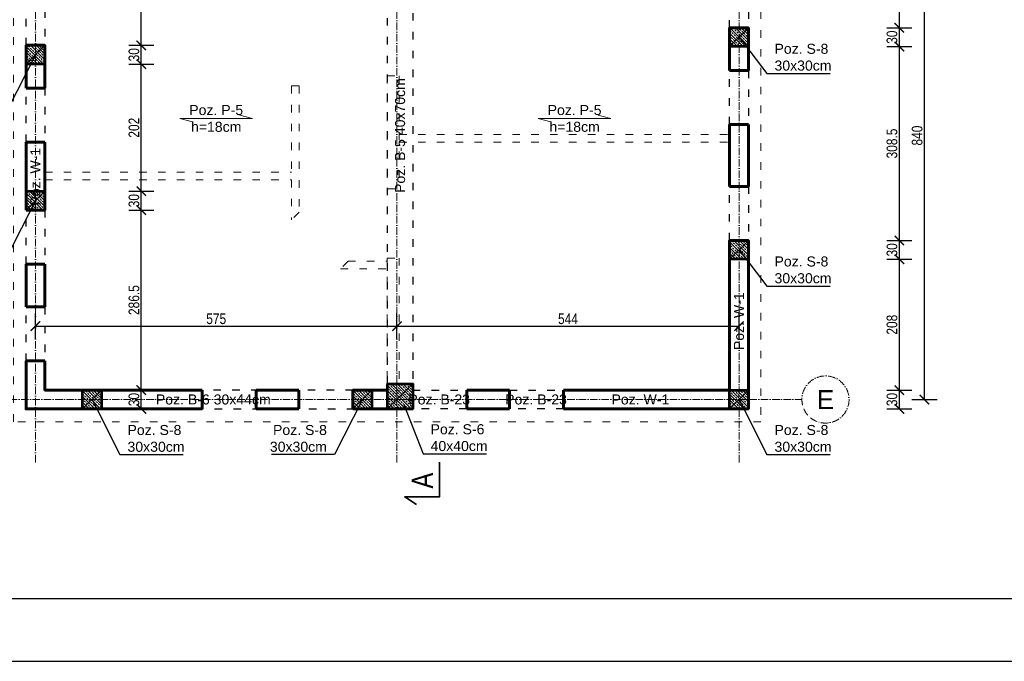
# Model space of a CAD drawing. Header units: inches. Extents: x 201967 to 338763, y -32705 to 30884.
# Tile 135 of 236: x 320946 to 322512, y 2834 to 3855. Entities that reach past the tile are written whole.
import ezdxf
from ezdxf.enums import TextEntityAlignment as Align

# ---------------------------------------------------------------- set-up
doc = ezdxf.new("R2010")
doc.units = ezdxf.units.IN
doc.header["$MEASUREMENT"] = 0
doc.linetypes.add('ACAD_ISO03W100', pattern=[30, 12, -18])
doc.linetypes.add('ACAD_ISO10W100', pattern=[18, 12, -3, 0, -3])
for name, color, linetype, lineweight in [('01 a1 KONSTRUKCJA żelebet', 200, 'Continuous', 53), ('01 b KONSTRUKCJA belki', 92, 'ACAD_ISO03W100', 30), ('01h1 KONSTRUKCJA pozycje stropy', 253, 'Continuous', 13), ('01h2 KONSTRUKCJA pozycje belki', 254, 'Continuous', 13), ('01h3 KONSTRUKCJA pozycje słupy', 252, 'Continuous', 13), ('02 b ściany dziłowe cienkie', 6, 'ACAD_ISO03W100', 13), ('11 OSIE ściany', 2, 'ACAD_ISO10W100', 5), ('90 WYMIAR', 155, 'Continuous', 9), ('91 PRZEKROJE', 7, 'Continuous', 35), ('_proj_SCHODY', 2, 'Continuous', 9), ('MURY konstrukcyjne', 70, 'Continuous', 60)]:
    doc.layers.add(name, color=color, linetype=linetype, lineweight=lineweight)
doc.styles.add('100 arial', font='arial.ttf', dxfattribs={"width": 0.8, "height": 17})
doc.styles.add('arialcce', font='arial.ttf')
doc.styles.add('OPIS', font='arial.ttf')
doc.styles.add('RomanS', font='romans.shx')
doc.dimstyles.new('100', dxfattribs={"dimscale": 10, "dimtxt": 17, "dimasz": 1.5, "dimexe": 2, "dimexo": 2, "dimgap": 0.3, "dimtad": 1, "dimdec": 1, "dimrnd": 0.5, "dimdsep": 46, "dimtxsty": '100 arial', "dimblk": 'ARCHTICK', "dimcen": 10, "dimclrd": 256, "dimclre": 256, "dimclrt": 256, "dimadec": 0, "dimazin": 0, "dimtfac": 1, "dimtdec": 1, "dimtix": 1, "dimtmove": 1, "dimatfit": 3, "dimfxl": 2, "dimfxlon": 1, "dimtolj": 1, "dimarcsym": 0})
doc.dimstyles.new('DIM100txt12', dxfattribs={"dimtxt": 12, "dimasz": 1.05, "dimexe": 0, "dimexo": 8, "dimgap": 4, "dimtad": 1, "dimdec": 7, "dimrnd": 0.5, "dimdsep": 46, "dimtxsty": 'RomanS', "dimblk1": 'DIM', "dimblk2": 'DIM', "dimsah": 1, "dimcen": 0.09, "dimse1": 1, "dimse2": 1, "dimclrt": 256, "dimadec": 1, "dimazin": 0, "dimtfac": 1, "dimtdec": 7, "dimtix": 1, "dimtofl": 0, "dimtmove": 2, "dimatfit": 3, "dimfxl": 1, "dimtolj": 1, "dimtzin": 0, "dimarcsym": 0})
pattern_1 = [(45, (0, -25), (-4.490128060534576, 4.490128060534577), []), (45, (4.490130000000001, -25), (-4.490128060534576, 4.490128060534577), [3.175, -1.5875])]

# ---------------------------------------------------------------- blocks, each defined once
blk = doc.blocks.new('1 osie 2 część BPPZ')
at = {"layer": '11 OSIE ściany'}
for p, q in [((0, -2740), (0, 100)), ((575, -2740), (575, 100)), ((1119, -2740), (1119, 100)), ((-95.33901275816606, -2640), (1219, -2640))]:
    blk.add_line(p, q, dxfattribs=at)
blk.add_circle((1256.5, -2640), 37.5, dxfattribs=at)
at = {"layer": '11 OSIE ściany', "style": 'arialcce'}
blk.add_text('E', height=30, dxfattribs=at).set_placement((1256.5, -2640), align=Align.MIDDLE_CENTER)
blk = doc.blocks.new('*U1171')
at = {"lineweight": 5, "ltscale": 0.25}
h = blk.add_hatch(dxfattribs=at)
h.set_pattern_fill('ANSI33', color=5, style=0)
h.set_pattern_definition(pattern_1)
h.paths.add_polyline_path([(0, 0), (-2.131628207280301e-15, -40), (40, -40), (40, 0)])
blk.add_lwpolyline([(0, 0), (-2.131628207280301e-15, -40), (40, -40), (40, 0)], close=True)
at = {"layer": 'Defpoints'}
blk.add_line((0, 0), (40, -40), dxfattribs=at)
blk = doc.blocks.new('*U1121')
at = {"lineweight": 5, "ltscale": 0.25}
h = blk.add_hatch(dxfattribs=at)
h.set_pattern_fill('ANSI33', color=5, style=0)
h.set_pattern_definition(pattern_1)
h.paths.add_polyline_path([(0, 0), (-7.105427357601e-16, -30), (30, -30), (30, 0)])
blk.add_lwpolyline([(0, 0), (-7.105427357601e-16, -30), (30, -30), (30, 0)], close=True)
at = {"layer": 'Defpoints'}
blk.add_line((0, 0), (30, -30), dxfattribs=at)
blk = doc.blocks.new('1 słupy parter rozbudowa 2 częśc')
at = {"layer": '01 b KONSTRUKCJA belki'}
for points in [[(600, -2615), (560, -2615), (560, -1815.003734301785), (600, -1815.003734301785)], [(104.9999999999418, -2655), (504.9999999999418, -2655), (504.9999999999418, -2625), (104.9999999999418, -2625)]]:
    blk.add_lwpolyline(points, close=True, dxfattribs=at)
at = {"layer": '01 a1 KONSTRUKCJA żelebet', "xscale": -1, "rotation": 180}
for name, p in [('*U1121', (1104, -2078.433097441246)), ('*U1121', (-15.00000000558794, -2106.39903238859)), ('*U1121', (-15.000000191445, -2338.552187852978)), ('*U1121', (1104, -2416.830752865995)), ('*U1171', (560, -2655)), ('*U1121', (74.99999999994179, -2655)), ('*U1121', (504.9999999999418, -2655)), ('*U1121', (1104, -2655))]:
    blk.add_blockref(name, p, dxfattribs=at)
blk = doc.blocks.new('_ARCHTICK')
at = {"color": 0, "linetype": 'ByBlock', "const_width": 0.15}
blk.add_lwpolyline([(-0.5, -0.5), (0.5, 0.5)], dxfattribs=at)
blk = doc.blocks.new('*D1151')
at = {"layer": '90 WYMIAR', "lineweight": -2, "transparency": 16777216}
for p, q in [((320971.5205435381, 3347.644579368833), (320971.5205435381, 3387.644579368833)), ((321546.5205435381, 3347.644579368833), (321546.5205435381, 3387.644579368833)), ((320971.5205435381, 3367.644579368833), (321546.5205435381, 3367.644579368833))]:
    blk.add_line(p, q, dxfattribs=at)
at = {"layer": 'Defpoints', "color": 0, "transparency": 16777216}
for p in [(321546.5205435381, 3367.644579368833), (320971.5205435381, 3250.869279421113), (321546.5205435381, 3250.431812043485)]:
    blk.add_point(p, dxfattribs=at)
at = {"layer": '90 WYMIAR', "lineweight": -2, "transparency": 16777216, "xscale": 15, "yscale": 15, "zscale": 15, "rotation": 180}
blk.add_blockref('_ARCHTICK', (320971.5205435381, 3367.644579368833), dxfattribs=at)
at = {"layer": '90 WYMIAR', "lineweight": -2, "transparency": 16777216, "xscale": 15, "yscale": 15, "zscale": 15}
blk.add_blockref('_ARCHTICK', (321546.5205435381, 3367.644579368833), dxfattribs=at)
at = {"layer": '90 WYMIAR', "transparency": 16777216, "insert": (321259.0205435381, 3379.289531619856), "char_height": 17, "attachment_point": 5, "style": '100 arial'}
blk.add_mtext('\\A1;575', dxfattribs=at)
blk = doc.blocks.new('*D1152')
at = {"layer": '90 WYMIAR', "lineweight": -2, "transparency": 16777216}
for p, q in [((321546.5205435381, 3347.644579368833), (321546.5205435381, 3387.644579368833)), ((322090.5402166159, 3347.644579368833), (322090.5402166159, 3387.644579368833)), ((321546.5205435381, 3367.644579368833), (322090.5402166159, 3367.644579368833))]:
    blk.add_line(p, q, dxfattribs=at)
at = {"layer": 'Defpoints', "color": 0, "transparency": 16777216}
for p in [(322090.5402166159, 3367.644579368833), (322090.5402166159, 3265.431812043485), (321546.5205435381, 3250.431812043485)]:
    blk.add_point(p, dxfattribs=at)
at = {"layer": '90 WYMIAR', "lineweight": -2, "transparency": 16777216, "xscale": 15, "yscale": 15, "zscale": 15, "rotation": 180}
blk.add_blockref('_ARCHTICK', (321546.5205435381, 3367.644579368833), dxfattribs=at)
at = {"layer": '90 WYMIAR', "lineweight": -2, "transparency": 16777216, "xscale": 15, "yscale": 15, "zscale": 15}
blk.add_blockref('_ARCHTICK', (322090.5402166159, 3367.644579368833), dxfattribs=at)
at = {"layer": '90 WYMIAR', "transparency": 16777216, "insert": (321818.530380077, 3379.289531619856), "char_height": 17, "attachment_point": 5, "style": '100 arial'}
blk.add_mtext('\\A1;544', dxfattribs=at)
blk = doc.blocks.new('*U1185')
at = {"layer": '91 PRZEKROJE'}
blk.add_lwpolyline([(-8832.033507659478, 15694.43516919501), (-8887.033507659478, 15694.43516919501), (-8887.033507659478, 15749.43516919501), (-8899.335664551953, 15730.5942723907)], dxfattribs=at)
at = {"layer": '91 PRZEKROJE', "color": 2, "insert": (-8873.886768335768, 15738.39539254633), "char_height": 34, "attachment_point": 1, "style": '100 arial'}
blk.add_mtext_dynamic_manual_height_columns('A', width=64.0781552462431, gutter_width=85, heights=[0], dxfattribs=at)
blk = doc.blocks.new('1 przekroje jagielońska')
at = {"layer": '91 PRZEKROJE', "rotation": 90}
blk.add_blockref('*U1185', (15217.87724289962, 6092.169170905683), dxfattribs=at)
blk = doc.blocks.new('DIM')
for p, q in [((7.275957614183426e-12, -13.00000000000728), (7.275957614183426e-12, 12.99999999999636)), ((8.000000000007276, -7.275957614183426e-12), (-7.999999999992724, -7.275957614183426e-12))]:
    blk.add_line(p, q)
at = {"const_width": 1.714285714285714}
blk.add_lwpolyline([(5.714285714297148, 5.714285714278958), (-5.71428571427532, -5.71428571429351)], dxfattribs=at)
blk = doc.blocks.new('*D1733')
at = {"layer": '90 WYMIAR', "lineweight": -2, "transparency": 16777216}
for p, q in [((322365.5205435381, 4090.869279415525), (322405.5205435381, 4090.869279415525)), ((322385.5205435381, 3250.869279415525), (322385.5205435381, 4090.869279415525)), ((322365.5205435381, 3250.869279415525), (322405.5205435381, 3250.869279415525))]:
    blk.add_line(p, q, dxfattribs=at)
at = {"layer": 'Defpoints', "color": 0, "transparency": 16777216}
for p in [(322190.5205435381, 4090.869279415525), (322385.5205435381, 4090.869279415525), (322190.5205435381, 3250.869279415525)]:
    blk.add_point(p, dxfattribs=at)
at = {"layer": '90 WYMIAR', "lineweight": -2, "transparency": 16777216, "xscale": 15, "yscale": 15, "zscale": 15}
for p, rotation in [((322385.5205435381, 4090.869279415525), 90), ((322385.5205435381, 3250.869279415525), 270)]:
    blk.add_blockref('_ARCHTICK', p, dxfattribs=dict(at, rotation=rotation))
at = {"layer": '90 WYMIAR', "transparency": 16777216, "insert": (322373.8408027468, 3670.869279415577), "char_height": 17, "attachment_point": 5, "rotation": 90, "style": '100 arial'}
blk.add_mtext('\\A1;840', dxfattribs=at)
blk = doc.blocks.new('*D1745')
at = {"layer": '90 WYMIAR', "lineweight": -2, "transparency": 16777216}
for p, q in [((322325.5205435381, 3265.869279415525), (322365.5205435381, 3265.869279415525)), ((322345.5205435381, 3235.869279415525), (322345.5205435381, 3265.869279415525)), ((322325.5205435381, 3235.869279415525), (322365.5205435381, 3235.869279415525))]:
    blk.add_line(p, q, dxfattribs=at)
at = {"layer": 'Defpoints', "color": 0, "transparency": 16777216}
for p in [(322105.5205435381, 3265.869279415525), (322345.5205435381, 3265.869279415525), (322105.5205435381, 3235.869279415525)]:
    blk.add_point(p, dxfattribs=at)
at = {"layer": '90 WYMIAR', "lineweight": -2, "transparency": 16777216, "xscale": 15, "yscale": 15, "zscale": 15}
for p, rotation in [((322345.5205435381, 3265.869279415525), 90), ((322345.5205435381, 3235.869279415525), 270)]:
    blk.add_blockref('_ARCHTICK', p, dxfattribs=dict(at, rotation=rotation))
at = {"layer": '90 WYMIAR', "transparency": 16777216, "insert": (322333.8350046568, 3250.869279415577), "char_height": 17, "attachment_point": 5, "rotation": 90, "style": '100 arial'}
blk.add_mtext('\\A1;30', dxfattribs=at)
blk = doc.blocks.new('*D1746')
at = {"layer": '90 WYMIAR', "lineweight": -2, "transparency": 16777216}
for p, q in [((322325.5205435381, 3474.03852654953), (322365.5205435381, 3474.03852654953)), ((322345.5205435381, 3265.869279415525), (322345.5205435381, 3474.03852654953)), ((322325.5205435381, 3265.869279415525), (322365.5205435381, 3265.869279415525))]:
    blk.add_line(p, q, dxfattribs=at)
at = {"layer": 'Defpoints', "color": 0, "transparency": 16777216}
for p in [(322090.5205435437, 3474.03852654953), (322345.5205435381, 3474.03852654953), (322105.5205435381, 3265.869279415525)]:
    blk.add_point(p, dxfattribs=at)
at = {"layer": '90 WYMIAR', "lineweight": -2, "transparency": 16777216, "xscale": 15, "yscale": 15, "zscale": 15}
for p, rotation in [((322345.5205435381, 3474.03852654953), 90), ((322345.5205435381, 3265.869279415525), 270)]:
    blk.add_blockref('_ARCHTICK', p, dxfattribs=dict(at, rotation=rotation))
at = {"layer": '90 WYMIAR', "transparency": 16777216, "insert": (322333.8408027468, 3369.953902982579), "char_height": 17, "attachment_point": 5, "rotation": 90, "style": '100 arial'}
blk.add_mtext('\\A1;208', dxfattribs=at)
blk = doc.blocks.new('*D1747')
at = {"layer": '90 WYMIAR', "lineweight": -2, "transparency": 16777216}
for p, q in [((322325.5205435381, 3504.03852654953), (322365.5205435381, 3504.03852654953)), ((322345.5205435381, 3474.03852654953), (322345.5205435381, 3504.03852654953)), ((322325.5205435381, 3474.03852654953), (322365.5205435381, 3474.03852654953))]:
    blk.add_line(p, q, dxfattribs=at)
at = {"layer": 'Defpoints', "color": 0, "transparency": 16777216}
for p in [(322090.5205435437, 3504.03852654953), (322345.5205435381, 3504.03852654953), (322090.5205435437, 3474.03852654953)]:
    blk.add_point(p, dxfattribs=at)
at = {"layer": '90 WYMIAR', "lineweight": -2, "transparency": 16777216, "xscale": 15, "yscale": 15, "zscale": 15}
for p, rotation in [((322345.5205435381, 3504.03852654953), 90), ((322345.5205435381, 3474.03852654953), 270)]:
    blk.add_blockref('_ARCHTICK', p, dxfattribs=dict(at, rotation=rotation))
at = {"layer": '90 WYMIAR', "transparency": 16777216, "insert": (322333.8350046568, 3489.038526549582), "char_height": 17, "attachment_point": 5, "rotation": 90, "style": '100 arial'}
blk.add_mtext('\\A1;30', dxfattribs=at)
blk = doc.blocks.new('*D1748')
at = {"layer": '90 WYMIAR', "lineweight": -2, "transparency": 16777216}
for p, q in [((322325.5205435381, 3812.436181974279), (322365.5205435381, 3812.436181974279)), ((322345.5205435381, 3504.03852654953), (322345.5205435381, 3812.436181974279)), ((322325.5205435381, 3504.03852654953), (322365.5205435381, 3504.03852654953))]:
    blk.add_line(p, q, dxfattribs=at)
at = {"layer": 'Defpoints', "color": 0, "transparency": 16777216}
for p in [(322088.6749114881, 3812.436181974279), (322345.5205435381, 3812.436181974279), (322090.5205435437, 3504.03852654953)]:
    blk.add_point(p, dxfattribs=at)
at = {"layer": '90 WYMIAR', "lineweight": -2, "transparency": 16777216, "xscale": 15, "yscale": 15, "zscale": 15}
for p, rotation in [((322345.5205435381, 3812.436181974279), 90), ((322345.5205435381, 3504.03852654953), 270)]:
    blk.add_blockref('_ARCHTICK', p, dxfattribs=dict(at, rotation=rotation))
at = {"layer": '90 WYMIAR', "transparency": 16777216, "insert": (322333.8350046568, 3658.237354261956), "char_height": 17, "attachment_point": 5, "rotation": 90, "style": '100 arial'}
blk.add_mtext('\\A1;308.5', dxfattribs=at)
blk = doc.blocks.new('*D1749')
at = {"layer": '90 WYMIAR', "lineweight": -2, "transparency": 16777216}
for p, q in [((322325.5205435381, 3842.436181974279), (322365.5205435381, 3842.436181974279)), ((322345.5205435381, 3812.436181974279), (322345.5205435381, 3842.436181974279)), ((322325.5205435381, 3812.436181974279), (322365.5205435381, 3812.436181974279))]:
    blk.add_line(p, q, dxfattribs=at)
at = {"layer": 'Defpoints', "color": 0, "transparency": 16777216}
for p in [(322090.5205435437, 3842.436181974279), (322345.5205435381, 3842.436181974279), (322088.6749114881, 3812.436181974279)]:
    blk.add_point(p, dxfattribs=at)
at = {"layer": '90 WYMIAR', "lineweight": -2, "transparency": 16777216, "xscale": 15, "yscale": 15, "zscale": 15}
for p, rotation in [((322345.5205435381, 3842.436181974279), 90), ((322345.5205435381, 3812.436181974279), 270)]:
    blk.add_blockref('_ARCHTICK', p, dxfattribs=dict(at, rotation=rotation))
at = {"layer": '90 WYMIAR', "transparency": 16777216, "insert": (322333.8350046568, 3827.436181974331), "char_height": 17, "attachment_point": 5, "rotation": 90, "style": '100 arial'}
blk.add_mtext('\\A1;30', dxfattribs=at)
blk = doc.blocks.new('*D1750')
at = {"layer": '90 WYMIAR', "lineweight": -2, "transparency": 16777216}
for p, q in [((322325.5205435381, 4075.869279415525), (322365.5205435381, 4075.869279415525)), ((322345.5205435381, 3842.436181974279), (322345.5205435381, 4075.869279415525)), ((322325.5205435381, 3842.436181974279), (322365.5205435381, 3842.436181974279))]:
    blk.add_line(p, q, dxfattribs=at)
at = {"layer": 'Defpoints', "color": 0, "transparency": 16777216}
for p in [(322090.5205435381, 4075.869279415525), (322345.5205435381, 4075.869279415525), (322090.5205435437, 3842.436181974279)]:
    blk.add_point(p, dxfattribs=at)
at = {"layer": '90 WYMIAR', "lineweight": -2, "transparency": 16777216, "xscale": 15, "yscale": 15, "zscale": 15}
for p, rotation in [((322345.5205435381, 4075.869279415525), 90), ((322345.5205435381, 3842.436181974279), 270)]:
    blk.add_blockref('_ARCHTICK', p, dxfattribs=dict(at, rotation=rotation))
at = {"layer": '90 WYMIAR', "transparency": 16777216, "insert": (322333.8350046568, 3959.152730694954), "char_height": 17, "attachment_point": 5, "rotation": 90, "style": '100 arial'}
blk.add_mtext('\\A1;233.5', dxfattribs=at)
blk = doc.blocks.new('*D1889')
at = {"layer": '90 WYMIAR', "lineweight": -2, "transparency": 16777216}
for p, q in [((321119.9158954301, 3265.869279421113), (321159.9158954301, 3265.869279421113)), ((321139.9158954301, 3235.869279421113), (321139.9158954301, 3265.869279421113)), ((321119.9158954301, 3235.869279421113), (321159.9158954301, 3235.869279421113))]:
    blk.add_line(p, q, dxfattribs=at)
at = {"layer": 'Defpoints', "color": 0, "transparency": 16777216}
for p in [(320986.5205435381, 3265.869279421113), (321139.9158954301, 3265.869279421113), (320956.5205435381, 3235.869279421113)]:
    blk.add_point(p, dxfattribs=at)
at = {"layer": '90 WYMIAR', "lineweight": -2, "transparency": 16777216, "xscale": 15, "yscale": 15, "zscale": 15}
for p, rotation in [((321139.9158954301, 3265.869279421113), 90), ((321139.9158954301, 3235.869279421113), 270)]:
    blk.add_blockref('_ARCHTICK', p, dxfattribs=dict(at, rotation=rotation))
at = {"layer": '90 WYMIAR', "transparency": 16777216, "insert": (321128.2303565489, 3250.869279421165), "char_height": 17, "attachment_point": 5, "rotation": 90, "style": '100 arial'}
blk.add_mtext('\\A1;30', dxfattribs=at)
blk = doc.blocks.new('*D1892')
at = {"layer": '90 WYMIAR', "lineweight": -2, "transparency": 16777216}
for p, q in [((321119.9158954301, 3552.317091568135), (321159.9158954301, 3552.317091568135)), ((321139.9158954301, 3265.869279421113), (321139.9158954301, 3552.317091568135)), ((321119.9158954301, 3265.869279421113), (321159.9158954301, 3265.869279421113))]:
    blk.add_line(p, q, dxfattribs=at)
at = {"layer": 'Defpoints', "color": 0, "transparency": 16777216}
for p in [(320971.5205433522, 3552.317091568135), (321139.9158954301, 3552.317091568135), (320986.5205435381, 3265.869279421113)]:
    blk.add_point(p, dxfattribs=at)
at = {"layer": '90 WYMIAR', "lineweight": -2, "transparency": 16777216, "xscale": 15, "yscale": 15, "zscale": 15}
for p, rotation in [((321139.9158954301, 3552.317091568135), 90), ((321139.9158954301, 3265.869279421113), 270)]:
    blk.add_blockref('_ARCHTICK', p, dxfattribs=dict(at, rotation=rotation))
at = {"layer": '90 WYMIAR', "transparency": 16777216, "insert": (321128.2361546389, 3409.093185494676), "char_height": 17, "attachment_point": 5, "rotation": 90, "style": '100 arial'}
blk.add_mtext('\\A1;286.5', dxfattribs=at)
blk = doc.blocks.new('*D1893')
at = {"layer": '90 WYMIAR', "lineweight": -2, "transparency": 16777216}
for p, q in [((321119.9158954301, 3582.317091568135), (321159.9158954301, 3582.317091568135)), ((321139.9158954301, 3552.317091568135), (321139.9158954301, 3582.317091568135)), ((321119.9158954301, 3552.317091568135), (321159.9158954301, 3552.317091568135))]:
    blk.add_line(p, q, dxfattribs=at)
at = {"layer": 'Defpoints', "color": 0, "transparency": 16777216}
for p in [(320971.5205435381, 3582.317091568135), (321139.9158954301, 3582.317091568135), (320971.5205433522, 3552.317091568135)]:
    blk.add_point(p, dxfattribs=at)
at = {"layer": '90 WYMIAR', "lineweight": -2, "transparency": 16777216, "xscale": 15, "yscale": 15, "zscale": 15}
for p, rotation in [((321139.9158954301, 3582.317091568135), 90), ((321139.9158954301, 3552.317091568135), 270)]:
    blk.add_blockref('_ARCHTICK', p, dxfattribs=dict(at, rotation=rotation))
at = {"layer": '90 WYMIAR', "transparency": 16777216, "insert": (321128.2303565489, 3567.317091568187), "char_height": 17, "attachment_point": 5, "rotation": 90, "style": '100 arial'}
blk.add_mtext('\\A1;30', dxfattribs=at)
blk = doc.blocks.new('*D1894')
at = {"layer": '90 WYMIAR', "lineweight": -2, "transparency": 16777216}
for p, q in [((321119.9158954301, 3784.470247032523), (321159.9158954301, 3784.470247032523)), ((321139.9158954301, 3582.317091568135), (321139.9158954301, 3784.470247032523)), ((321119.9158954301, 3582.317091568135), (321159.9158954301, 3582.317091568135))]:
    blk.add_line(p, q, dxfattribs=at)
at = {"layer": 'Defpoints', "color": 0, "transparency": 16777216}
for p in [(320971.5205435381, 3784.470247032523), (321139.9158954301, 3784.470247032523), (320971.5205435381, 3582.317091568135)]:
    blk.add_point(p, dxfattribs=at)
at = {"layer": '90 WYMIAR', "lineweight": -2, "transparency": 16777216, "xscale": 15, "yscale": 15, "zscale": 15}
for p, rotation in [((321139.9158954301, 3784.470247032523), 90), ((321139.9158954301, 3582.317091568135), 270)]:
    blk.add_blockref('_ARCHTICK', p, dxfattribs=dict(at, rotation=rotation))
at = {"layer": '90 WYMIAR', "transparency": 16777216, "insert": (321128.2361546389, 3683.393669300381), "char_height": 17, "attachment_point": 5, "rotation": 90, "style": '100 arial'}
blk.add_mtext('\\A1;202', dxfattribs=at)
blk = doc.blocks.new('*D1895')
at = {"layer": '90 WYMIAR', "lineweight": -2, "transparency": 16777216}
for p, q in [((321119.9158954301, 3814.470247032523), (321159.9158954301, 3814.470247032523)), ((321139.9158954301, 3784.470247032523), (321139.9158954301, 3814.470247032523)), ((321119.9158954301, 3784.470247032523), (321159.9158954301, 3784.470247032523))]:
    blk.add_line(p, q, dxfattribs=at)
at = {"layer": 'Defpoints', "color": 0, "transparency": 16777216}
for p in [(320971.5205435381, 3814.470247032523), (321139.9158954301, 3814.470247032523), (320971.5205435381, 3784.470247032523)]:
    blk.add_point(p, dxfattribs=at)
at = {"layer": '90 WYMIAR', "lineweight": -2, "transparency": 16777216, "xscale": 15, "yscale": 15, "zscale": 15}
for p, rotation in [((321139.9158954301, 3814.470247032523), 90), ((321139.9158954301, 3784.470247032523), 270)]:
    blk.add_blockref('_ARCHTICK', p, dxfattribs=dict(at, rotation=rotation))
at = {"layer": '90 WYMIAR', "transparency": 16777216, "insert": (321128.2303565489, 3799.470247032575), "char_height": 17, "attachment_point": 5, "rotation": 90, "style": '100 arial'}
blk.add_mtext('\\A1;30', dxfattribs=at)
blk = doc.blocks.new('*D1896')
at = {"layer": '90 WYMIAR', "lineweight": -2, "transparency": 16777216}
for p, q in [((321119.9158954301, 4075.865545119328), (321159.9158954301, 4075.865545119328)), ((321139.9158954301, 3814.470247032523), (321139.9158954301, 4075.865545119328)), ((321119.9158954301, 3814.470247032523), (321159.9158954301, 3814.470247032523))]:
    blk.add_line(p, q, dxfattribs=at)
at = {"layer": 'Defpoints', "color": 0, "transparency": 16777216}
for p in [(320956.5205435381, 4075.865545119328), (321139.9158954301, 4075.865545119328), (320971.5205435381, 3814.470247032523)]:
    blk.add_point(p, dxfattribs=at)
at = {"layer": '90 WYMIAR', "lineweight": -2, "transparency": 16777216, "xscale": 15, "yscale": 15, "zscale": 15}
for p, rotation in [((321139.9158954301, 4075.865545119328), 90), ((321139.9158954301, 3814.470247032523), 270)]:
    blk.add_blockref('_ARCHTICK', p, dxfattribs=dict(at, rotation=rotation))
at = {"layer": '90 WYMIAR', "transparency": 16777216, "insert": (321128.2361546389, 3945.167896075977), "char_height": 17, "attachment_point": 5, "rotation": 90, "style": '100 arial'}
blk.add_mtext('\\A1;261.5', dxfattribs=at)

msp = doc.modelspace()

# ---------------------------------------------------------------- linework, layer by layer
at = {"layer": '01 b KONSTRUKCJA belki'}
for points in [[(322105.5205432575, 3842.436181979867), (322075.5205434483, 3842.436181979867), (322075.5205434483, 3928.436181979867), (322105.5205432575, 3928.436181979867)], [(320986.5205433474, 3814.470247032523), (320956.5205435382, 3814.470247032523), (320956.5205435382, 3900.470247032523), (320986.5205433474, 3900.470247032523)], [(322105.5205433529, 3688.436181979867), (322075.5205435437, 3688.436181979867), (322075.5205435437, 3774.436181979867), (322105.5205433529, 3774.436181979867)], [(320986.5205433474, 3660.470247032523), (320956.5205435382, 3660.470247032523), (320956.5205435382, 3746.470247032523), (320986.5205433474, 3746.470247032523)], [(322105.5205433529, 3504.038526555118), (322075.5205435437, 3504.038526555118), (322075.5205435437, 3590.038526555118), (322105.5205433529, 3590.038526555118)], [(320986.5205433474, 3466.317091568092), (320956.5205435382, 3466.317091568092), (320956.5205435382, 3552.317091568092), (320986.5205433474, 3552.317091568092)], [(320986.5205433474, 3312.317091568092), (320956.5205435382, 3312.317091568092), (320956.5205435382, 3398.317091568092), (320986.5205433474, 3398.317091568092)], [(321571.5205434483, 3235.869279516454), (321571.5205434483, 3265.869279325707), (321657.5205434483, 3265.869279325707), (321657.5205434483, 3235.869279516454)], [(321725.5205434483, 3235.869279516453), (321725.5205434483, 3265.869279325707), (321811.5205434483, 3265.869279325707), (321811.5205434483, 3235.869279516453)]]:
    msp.add_lwpolyline(points, close=True, dxfattribs=at)
at = {"layer": '01h1 KONSTRUKCJA pozycje stropy'}
for points in [[(321221.3118983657, 3692.620320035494), (321201.1522616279, 3698.049975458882), (321316.8888254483, 3698.049975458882), (321296.7291887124, 3703.47963088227)], [(321791.3118983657, 3692.620320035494), (321771.1522616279, 3698.049975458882), (321886.8888254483, 3698.049975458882), (321866.7291887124, 3703.47963088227)]]:
    msp.add_lwpolyline(points, dxfattribs=at)
at = {"layer": '02 b ściany dziłowe cienkie'}
for p, q in [((321531.0368779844, 3765.755646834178), (321531.0398691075, 3586.038526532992)), ((321531.0368779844, 3765.755646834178), (321550.0415334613, 3765.755646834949)), ((321550.0368779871, 3765.75564683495), (321550.0398691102, 3586.038526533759)), ((321379.0371433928, 3749.807720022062), (321391.0381586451, 3749.807919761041)), ((321379.0371433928, 3749.807720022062), (321379.03942917, 3612.470247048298)), ((321391.0371433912, 3749.807919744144), (321391.0404884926, 3548.822549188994)), ((321550.0384305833, 3672.470247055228), (322075.3345930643, 3672.470247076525)), ((321550.0386303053, 3660.470247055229), (322075.3345930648, 3660.470247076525)), ((320986.5211425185, 3612.470247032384), (321379.0396288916, 3612.470247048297)), ((320986.521142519, 3600.470247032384), (321379.0398286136, 3600.470247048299)), ((321379.0396288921, 3600.470247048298), (321379.0406882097, 3536.822748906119)), ((321531.0397858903, 3586.038526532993), (321550.0398691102, 3586.038526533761)), ((321391.0404884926, 3548.822549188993, 5.168632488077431e-09), (321379.0406882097, 3536.822748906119, 5.330293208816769e-09)), ((321468.8199576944, 3471.038526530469, 5.168632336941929e-09), (321456.8199576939, 3459.038526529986, 5.167835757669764e-09)), ((321468.8199576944, 3471.038526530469), (321531.0417831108, 3471.038526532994)), ((321531.0397858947, 3476.038526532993), (321550.0415334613, 3476.038526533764)), ((321531.0416998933, 3476.038526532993), (321531.0452051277, 3265.431812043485)), ((321550.041783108, 3476.038842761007), (321550.0452883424, 3265.432128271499)), ((321456.8199576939, 3459.038526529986), (321531.0419828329, 3459.038526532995))]:
    msp.add_line(p, q, dxfattribs=at)
at = {"layer": '_proj_SCHODY', "color": 2, "linetype": 'ACAD_ISO03W100'}
msp.add_lwpolyline([(316934.7382526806, 6155.870188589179), (319269.1205437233, 6155.870188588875), (319269.1205437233, 6636.280783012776), (319999.1205437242, 6658.178021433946), (319999.1205437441, 5925.913607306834), (321822.9710552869, 5925.870247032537), (322125.462138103, 4378.571814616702), (322125.4667548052, 3215.475170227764), (320936.5205435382, 3215.470450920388), (320936.7382526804, 4061.870249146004), (319670.7382526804, 4061.870400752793), (319670.7457617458, 4159.870246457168), (316934.7382526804, 4159.870249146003)], close=True, dxfattribs=at)
at = {"layer": 'Defpoints'}
for points in [[(316578.4264551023, 2834.312013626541), (324078.4264551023, 2834.312013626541), (324078.4264551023, 7034.312013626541), (316578.4264551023, 7034.312013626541)], [(316678.4264551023, 2934.312013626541), (323978.4264551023, 2934.312013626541), (323978.4264551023, 6934.312013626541), (316678.4264551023, 6934.312013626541)]]:
    msp.add_lwpolyline(points, close=True, dxfattribs=at)
at = {"layer": 'MURY konstrukcyjne'}
for p, q in [((322075.5205435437, 3842.436181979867), (322105.520543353, 3842.436181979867)), ((322075.5205433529, 3774.436181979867), (322075.5205433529, 3842.436181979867)), ((322105.5205433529, 3774.436181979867), (322105.5205433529, 3842.436181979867)), ((320956.5205435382, 3814.470247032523), (320986.5205435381, 3814.470247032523)), ((322075.5205435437, 3774.436181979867), (322105.520543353, 3774.436181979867)), ((320956.5205435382, 3746.470247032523), (320986.5205435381, 3746.470247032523)), ((322075.5205435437, 3688.436181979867), (322105.5205433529, 3688.436181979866)), ((322075.520543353, 3590.038526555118), (322075.520543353, 3688.436181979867)), ((322105.5205433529, 3590.038526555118), (322105.5205433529, 3688.436181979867)), ((320956.5205435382, 3660.470247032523), (320986.5205435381, 3660.470247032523)), ((322075.5205435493, 3590.038526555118), (322105.5205433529, 3590.038526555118)), ((320956.5205435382, 3552.317091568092), (320986.5205435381, 3552.317091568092)), ((322075.5205433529, 3265.869279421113), (322075.520543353, 3504.038526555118)), ((322075.5205435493, 3504.038526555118), (322105.5205433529, 3504.038526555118)), ((322105.5205433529, 3235.869279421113), (322105.5205433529, 3504.038526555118)), ((320956.5205435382, 3466.317091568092), (320986.5205435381, 3466.317091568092)), ((320956.5205435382, 3398.317091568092), (320986.5205435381, 3398.317091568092)), ((320956.5205435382, 3312.317091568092), (320986.5205435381, 3312.317091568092)), ((321236.5205435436, 3265.869279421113), (321236.5205435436, 3235.869279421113)), ((321322.5205435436, 3265.869279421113), (321322.5205435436, 3235.869279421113)), ((321390.5205435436, 3265.869279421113), (321390.5205435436, 3235.869279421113)), ((321476.5205435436, 3265.869279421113), (321476.5205435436, 3235.869279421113)), ((321657.5205435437, 3265.869279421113), (321657.5205435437, 3235.869279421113)), ((321725.5205435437, 3265.869279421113), (321725.5205435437, 3235.869279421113)), ((321811.5205435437, 3265.869279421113), (321811.5205435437, 3235.869279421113))]:
    msp.add_line(p, q, dxfattribs=at)
for points in [[(320956.5205435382, 3814.470247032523), (320956.5205435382, 3746.470247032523)], [(320986.5205435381, 3746.470247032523), (320986.5205435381, 3814.470247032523)], [(320956.5205435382, 3660.470247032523), (320956.5205435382, 3552.317091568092)], [(320986.5205435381, 3552.317091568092), (320986.5205435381, 3660.470247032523)], [(320956.5205435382, 3466.317091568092), (320956.5205435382, 3398.317091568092)], [(320986.5205435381, 3398.317091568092), (320986.5205435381, 3466.317091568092)], [(320956.5205435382, 3312.317091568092), (320956.5205435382, 3235.869279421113), (321236.5205435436, 3235.869279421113)], [(321236.5205435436, 3265.869279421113), (320986.5205435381, 3265.869279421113), (320986.5205435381, 3312.317091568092)], [(321390.5205435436, 3265.869279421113), (321322.5205435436, 3265.869279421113)], [(321531.5205435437, 3265.869279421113), (321476.5205435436, 3265.869279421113)], [(321725.5205435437, 3265.869279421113), (321657.5205435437, 3265.869279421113)], [(322075.5205433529, 3265.869279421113), (321811.5205435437, 3265.869279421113)], [(321322.5205435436, 3235.869279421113), (321390.5205435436, 3235.869279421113)], [(321476.5205435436, 3235.869279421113), (321571.5205435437, 3235.869279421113)], [(321657.5205435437, 3235.869279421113), (321725.5205435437, 3235.869279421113)], [(321811.5205435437, 3235.869279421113), (322105.5205433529, 3235.869279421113)]]:
    msp.add_lwpolyline(points, dxfattribs=at)

# ---------------------------------------------------------------- block references
at = {"layer": '01 a1 KONSTRUKCJA żelebet'}
msp.add_blockref('1 słupy parter rozbudowa 2 częśc', (320971.5205435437, 5890.869279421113), dxfattribs=at)
at = {"layer": '11 OSIE ściany'}
msp.add_blockref('1 osie 2 część BPPZ', (320971.5205435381, 5890.869279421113), dxfattribs=at)
at = {"layer": '91 PRZEKROJE'}
msp.add_blockref('1 przekroje jagielońska', (322090.5205435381, 5890.869279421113), dxfattribs=at)

# ---------------------------------------------------------------- texts
at = {"layer": '01h1 KONSTRUKCJA pozycje stropy', "char_height": 16, "attachment_point": 5, "style": 'arialcce'}
for insert in [(321259.0205435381, 3698.049975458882), (321829.0205435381, 3698.049975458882)]:
    msp.add_mtext('Poz. P-5\\Ph=18cm', dxfattribs=dict(at, insert=insert))
at = {"layer": '01h2 KONSTRUKCJA pozycje belki', "char_height": 16, "attachment_point": 5, "rotation": 89.99999999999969, "style": 'OPIS'}
for s, insert in [('Poz. B-5 40x70cm', (321551.5205435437, 3670.86741227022)), ('Poz. W-1', (320971.5205435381, 3605.40690634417)), ('Poz. W-1', (322090.5205435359, 3375.472374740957))]:
    msp.add_mtext(s, dxfattribs=dict(at, insert=insert))
at = {"layer": '01h2 KONSTRUKCJA pozycje belki', "char_height": 16, "attachment_point": 5, "style": 'OPIS'}
for s, insert in [('Poz. B-6 30x44cm', (321254.3543377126, 3250.869279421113)), ('Poz. B-23', (321613.6781892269, 3250.869279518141)), ('Poz. B-23', (321767.6781892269, 3250.869279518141)), ('Poz. W-1', (321933.6690869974, 3250.869279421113))]:
    msp.add_mtext(s, dxfattribs=dict(at, insert=insert))
at = {"layer": '01h3 KONSTRUKCJA pozycje słupy', "char_height": 16, "style": 'OPIS'}
for s, insert, attachment_point in [('Poz. S-8\\P30x30cm', (322146.9525411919, 3795.507403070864), 4), ('Poz. S-8\\P30x30cm', (322146.9525411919, 3457.109747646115), 4), ('Poz. S-8\\P30x30cm', (321117.9525411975, 3188.940500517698), 4), ('Poz. S-8\\P30x30cm', (321435.0885458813, 3188.940500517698), 6), ('Poz. S-6\\P40x40cm', (321599.9749825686, 3190.1271179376), 4), ('Poz. S-8\\P30x30cm', (322146.9525411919, 3188.94050051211), 4)]:
    msp.add_mtext(s, dxfattribs=dict(at, insert=insert, attachment_point=attachment_point))

# ---------------------------------------------------------------- dimensions: what is measured, and where the dimension line sits
at = {"layer": '90 WYMIAR'}
for base, p1, p2, picture, middle in [((322385.5205435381, 4090.869279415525), (322190.5205435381, 3250.869279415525), (322190.5205435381, 4090.869279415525), '*D1733', (322373.8408027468, 3670.869279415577)), ((321139.9158954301, 4075.865545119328), (320971.5205435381, 3814.470247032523), (320956.5205435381, 4075.865545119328), '*D1896', (321128.2361546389, 3945.167896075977)), ((322345.5205435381, 4075.869279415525), (322090.5205435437, 3842.436181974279), (322090.5205435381, 4075.869279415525), '*D1750', (322333.8350046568, 3959.152730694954)), ((322345.5205435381, 3842.436181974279), (322088.6749114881, 3812.436181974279), (322090.5205435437, 3842.436181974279), '*D1749', (322333.8350046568, 3827.436181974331)), ((321139.9158954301, 3814.470247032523), (320971.5205435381, 3784.470247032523), (320971.5205435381, 3814.470247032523), '*D1895', (321128.2303565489, 3799.470247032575)), ((322345.5205435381, 3812.436181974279), (322090.5205435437, 3504.03852654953), (322088.6749114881, 3812.436181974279), '*D1748', (322333.8350046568, 3658.237354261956)), ((321139.9158954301, 3784.470247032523), (320971.5205435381, 3582.317091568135), (320971.5205435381, 3784.470247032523), '*D1894', (321128.2361546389, 3683.393669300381)), ((321139.9158954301, 3582.317091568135), (320971.5205433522, 3552.317091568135), (320971.5205435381, 3582.317091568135), '*D1893', (321128.2303565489, 3567.317091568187)), ((321139.9158954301, 3552.317091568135), (320986.5205435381, 3265.869279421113), (320971.5205433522, 3552.317091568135), '*D1892', (321128.2361546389, 3409.093185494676)), ((322345.5205435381, 3504.03852654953), (322090.5205435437, 3474.03852654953), (322090.5205435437, 3504.03852654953), '*D1747', (322333.8350046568, 3489.038526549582)), ((322345.5205435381, 3474.03852654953), (322105.5205435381, 3265.869279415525), (322090.5205435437, 3474.03852654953), '*D1746', (322333.8408027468, 3369.953902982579)), ((321139.9158954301, 3265.869279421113), (320956.5205435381, 3235.869279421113), (320986.5205435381, 3265.869279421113), '*D1889', (321128.2303565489, 3250.869279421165)), ((322345.5205435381, 3265.869279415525), (322105.5205435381, 3235.869279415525), (322105.5205435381, 3265.869279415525), '*D1745', (322333.8350046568, 3250.869279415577))]:
    dim = msp.add_linear_dim(base=base, p1=p1, p2=p2, angle=90, dimstyle='100', dxfattribs=at)
    dim.commit()
    dim.dimension.update_dxf_attribs({"geometry": picture, "text_midpoint": middle})
for base, p1, p2, picture, middle in [((321546.5205435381, 3367.644579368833), (320971.5205435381, 3250.869279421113), (321546.5205435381, 3250.431812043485), '*D1151', (321259.0205435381, 3379.289531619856)), ((322090.5402166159, 3367.644579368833), (321546.5205435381, 3250.431812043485), (322090.5402166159, 3265.431812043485), '*D1152', (321818.530380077, 3379.289531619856))]:
    dim = msp.add_linear_dim(base=base, p1=p1, p2=p2, dimstyle='100', dxfattribs=at)
    dim.commit()
    dim.dimension.update_dxf_attribs({"geometry": picture, "text_midpoint": middle})

# ---------------------------------------------------------------- leaders
at = {"layer": '01h3 KONSTRUKCJA pozycje słupy', "annotation_type": 0, "has_hookline": 1}
for points, hookline_direction, text_width in [([(322090.5205435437, 3827.436181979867), (322134.9525411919, 3769.863019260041), (322142.9525411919, 3769.863019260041)], 0, 88.31650750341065), ([(320971.5205433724, 3799.470246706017), (320927.0885457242, 3711.897083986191), (320919.0885457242, 3711.897083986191)], 1, 88.31650750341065), ([(320971.5205433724, 3567.317091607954), (320927.0885457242, 3479.743928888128), (320919.0885457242, 3479.743928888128)], 1, 88.31650750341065), ([(322090.5205435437, 3489.038526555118), (322134.9525411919, 3431.465363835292), (322142.9525411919, 3431.465363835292)], 0, 88.31650750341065), ([(321061.5205435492, 3250.869279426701), (321105.9525411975, 3163.296116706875), (321113.9525411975, 3163.296116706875)], 0, 88.31650750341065), ([(321491.5205435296, 3250.869279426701), (321447.0885458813, 3163.296116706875), (321439.0885458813, 3163.296116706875)], 1, 88.31650750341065), ([(321557.4913139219, 3242.869279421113), (321587.9749825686, 3164.488191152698), (321595.9749825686, 3164.488191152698)], 0, 88.97135061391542), ([(322090.5205435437, 3250.869279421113), (322134.9525411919, 3163.296116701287), (322142.9525411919, 3163.296116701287)], 0, 88.31650750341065)]:
    msp.add_leader(points, dimstyle='DIM100txt12', override={"dimasz": 8, "dimgap": 4, "dimtad": 1}, dxfattribs=dict(at, hookline_direction=hookline_direction, text_width=text_width))

doc.saveas('drawing.dxf')
